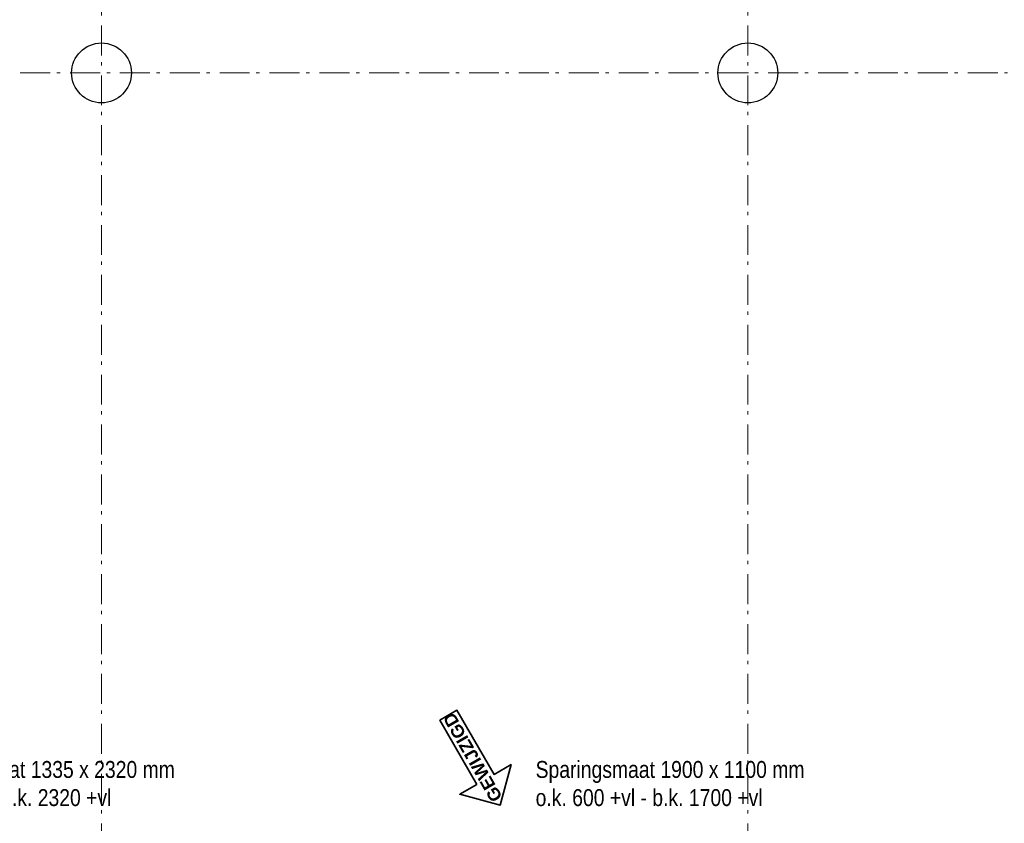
# Model space of a CAD drawing. Header units: millimetres. Extents: x 274611 to 571164, y 158736 to 298905.
# Tile 128 of 172: x 554536 to 562762, y 175664 to 182377. Entities that reach past the tile are written whole.
import ezdxf

# ---------------------------------------------------------------- set-up
doc = ezdxf.new("R2010")
doc.units = ezdxf.units.MM
doc.header["$LTSCALE"] = 400
doc.header["$PDMODE"] = 1
doc.header["$PDSIZE"] = 15
doc.linetypes.add('STYLE_06', pattern=[1.041641, 0.625, -0.208282, 0.069427, -0.138931])
for name, color, linetype, lineweight in [('Buitenkozijnen', 140, 'Continuous', 15), ('mat-beton (ihwg)', 5, 'Continuous', 25), ('mat-scheidingswand-horizontaal', 5, 'Continuous', 25), ('None', 7, 'Continuous', 9), ('Wijzigingspijlen', 43, 'Continuous', 9)]:
    doc.layers.add(name, color=color, linetype=linetype, lineweight=lineweight)
doc.styles.add('Abadi MT Condensed Light', font='txt', dxfattribs={"height": 176.388889})
doc.styles.add('Arial (bold)', font='arialbd.ttf', dxfattribs={"height": 132.291667})

# ---------------------------------------------------------------- blocks, each defined once
blk = doc.blocks.new('Kolom O 500')
at = {"layer": 'mat-beton (ihwg)', "lineweight": 25}
blk.add_circle((0, 0), 250, dxfattribs=at)
blk = doc.blocks.new('Wijzigingspijl')
at = {"layer": 'None', "linetype": 'Continuous', "lineweight": 5}
blk.add_point((0, 0), dxfattribs=at)
at = {"layer": 'Wijzigingspijlen', "color": 1, "linetype": 'Continuous', "lineweight": 35}
blk.add_lwpolyline([(-82.5, -1485), (-247.5, -1485), (0, -1732.5), (247.5, -1485), (82.5, -1485), (82.5, -866.25), (-82.5, -866.25)], close=True, dxfattribs=at)
at = {"layer": 'Wijzigingspijlen', "color": 8, "insert": (0, -1271.25), "char_height": 105.833, "attachment_point": 5, "rotation": 90, "style": 'Arial (bold)'}
blk.add_mtext('GEWIJZIGD', dxfattribs=at)

msp = doc.modelspace()

# ---------------------------------------------------------------- linework, layer by layer
at = {"layer": 'None', "color": 43, "linetype": 'STYLE_06', "lineweight": 9}
for p, q in [((555219.18474, 165411.95664), (555219.18474, 197657.5905)), ((560619.18474, 165411.95664), (560619.18474, 197657.5905)), ((570623.12537, 181931.95664), (536903.22474, 181931.95664))]:
    msp.add_line(p, q, dxfattribs=at)

# ---------------------------------------------------------------- block references
at = {"layer": 'Buitenkozijnen', "color": 7}
for p in [(555219.18474, 181931.95664), (560619.18474, 181931.95664)]:
    msp.add_blockref('Kolom O 500', p, dxfattribs=at)
at = {"layer": 'mat-scheidingswand-horizontaal', "color": 7, "rotation": 30.00000000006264}
msp.add_blockref('Wijzigingspijl', (557684.62892, 177316.95664), dxfattribs=at)

# ---------------------------------------------------------------- texts
at = {"layer": 'None', "color": 140, "char_height": 141.1111111, "attachment_point": 1, "style": 'Abadi MT Condensed Light'}
for s, insert in [('Sparingsmaat 1335 x 2320 mm\\Po.k. 0 +vl - b.k. 2320 +vl', (553585.46986, 176184.80386)), ('Sparingsmaat 1900 x 1100 mm\\Po.k. 600 +vl - b.k. 1700 +vl', (558846.22813, 176184.80386))]:
    msp.add_mtext(s, dxfattribs=dict(at, insert=insert))

doc.saveas('drawing.dxf')
